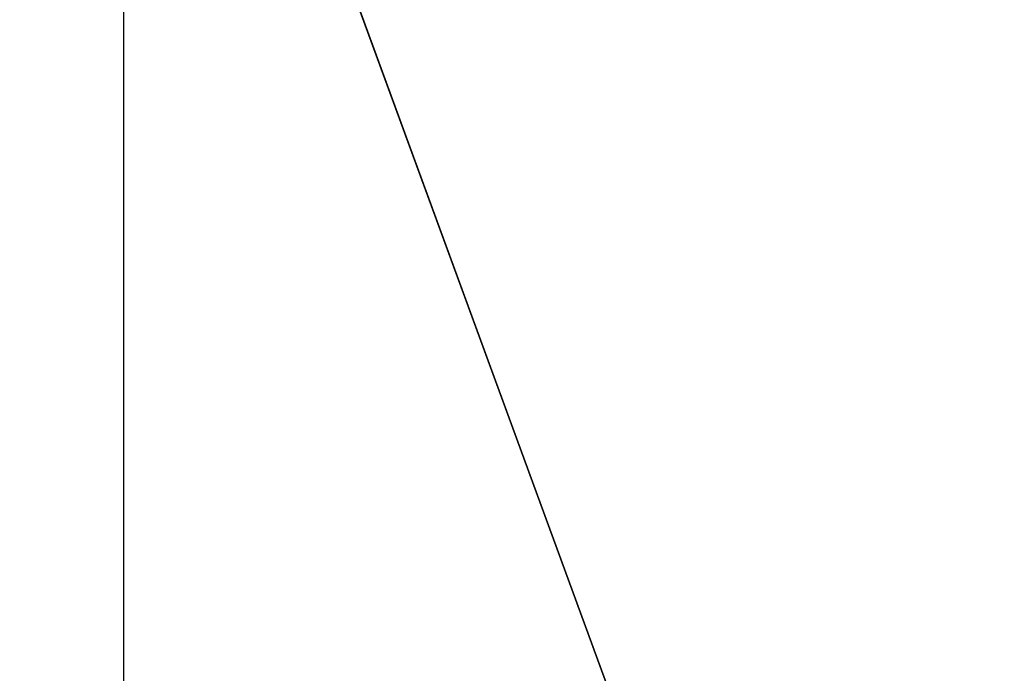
# Model space of a CAD drawing. Extents: x 0 to 80, y 0 to 80.
# Tile 142 of 256: x 8.29595 to 8.30765, y 35.40674 to 35.41451. Entities that reach past the tile are written whole.
import ezdxf

# ---------------------------------------------------------------- set-up
doc = ezdxf.new("R2010")
doc.units = 0
doc.header["$LTSCALE"] = 25.4
doc.layers.get('0').update_dxf_attribs({"color": 13, "linetype": 'CONTINUOUS'})

# ---------------------------------------------------------------- blocks, each defined once
blk = doc.blocks.new('ORBIT-I-KINKIET-20-7806-78')
at = {"color": 7}
for p, q in [((24.6938, 35.64608, 304.978882), (24.6938, 35.76836, 304.978882)), ((24.6938, 35.76836, 304.978882), (24.738592, 35.64608, 304.17984)), ((24.6938, 35.76836, 304.978882), (24.738592, 35.64608, 304.17984))]:
    blk.add_line(p, q, dxfattribs=at)
mesh = blk.add_polyface(dxfattribs=at)
corners = [(25.044687, 35.76836, 343.570343), (24.319977, 35.64608, 343.135315), (25.044687, 35.64608, 343.570343)]
mesh.append_faces([[corners[k] for k in face] for face in [(0, 1, 2)]], dxfattribs={"color": 7})
mesh = blk.add_polyface(dxfattribs=at)
corners = [(25.044687, 35.76836, 343.570343), (24.319977, 35.76836, 343.135315), (24.319977, 35.64608, 343.135315)]
mesh.append_faces([[corners[k] for k in face] for face in [(0, 1, 2)]], dxfattribs={"color": 7})
mesh = blk.add_polyface(dxfattribs=at)
corners = [(24.6938, 35.76836, 304.978882), (24.738592, 35.64608, 304.17984), (24.6938, 35.64608, 304.978882)]
mesh.append_faces([[corners[k] for k in face] for face in [(0, 1, 2)]], dxfattribs={"color": 7})
mesh = blk.add_polyface(dxfattribs=at)
corners = [(24.738592, 35.76836, 304.17984), (24.738592, 35.64608, 304.17984), (24.6938, 35.76836, 304.978882)]
mesh.append_faces([[corners[k] for k in face] for face in [(0, 1, 2)]], dxfattribs={"color": 7})

msp = doc.modelspace()

# ---------------------------------------------------------------- block references
at = {"color": 0}
msp.add_blockref('ORBIT-I-KINKIET-20-7806-78', (-16.396614, -0.346078, -57.5), dxfattribs=at)

doc.saveas('drawing.dxf')
